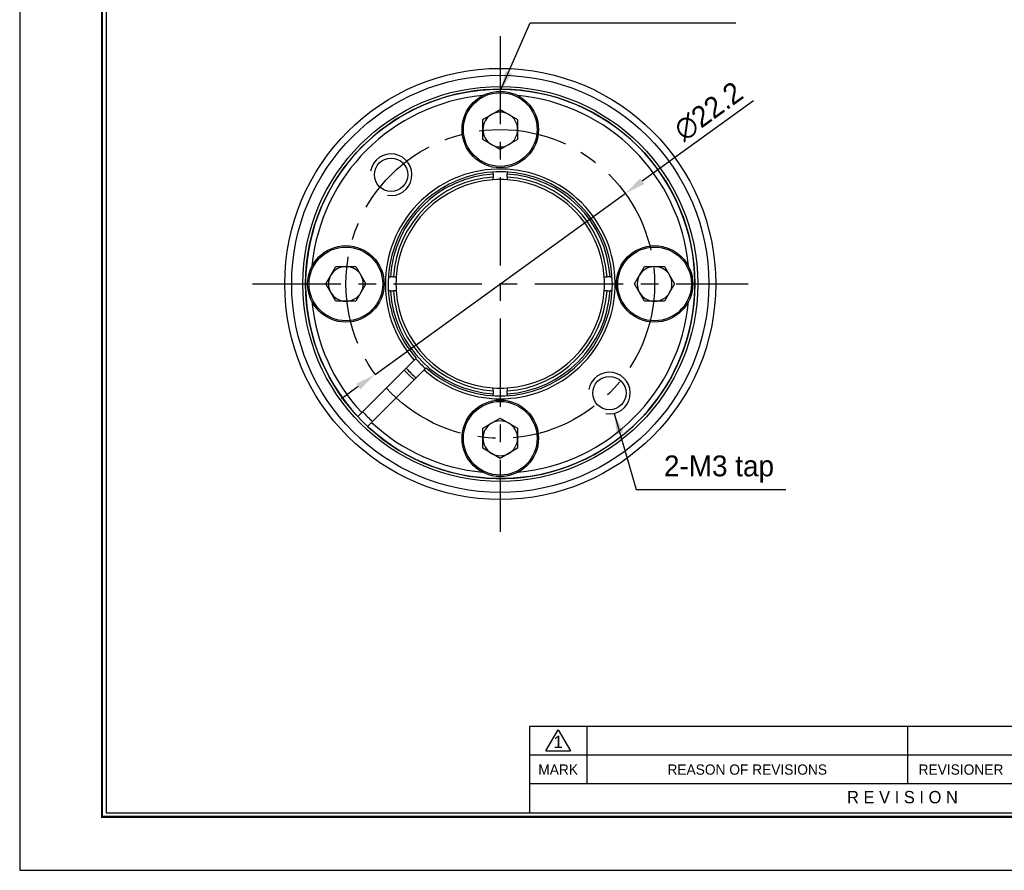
# Model space of a CAD drawing. Header units: millimetres. Extents: x 0 to 176, y 0 to 124.
# Tile 1 of 6: x 0 to 71, y 0 to 61. Entities that reach past the tile are written whole.
import ezdxf
from ezdxf.enums import TextEntityAlignment as Align

# ---------------------------------------------------------------- set-up
doc = ezdxf.new("R2010")
doc.units = ezdxf.units.MM
doc.linetypes.add('CENTER', pattern=[50.8, 31.75, -6.35, 6.35, -6.35])
doc.layers.get('DEFPOINTS').update_dxf_attribs({"linetype": 'CONTINUOUS'})
for name, color, linetype in [('center', 1, 'CENTER'), ('L1', 7, 'CONTINUOUS'), ('OUTLINE', 7, 'CONTINUOUS'), ('thread', 5, 'CONTINUOUS')]:
    doc.layers.add(name, color=color, linetype=linetype)
doc.dimstyles.get("Standard").update_dxf_attribs({"dimtxt": 1.5, "dimasz": 1.5, "dimexe": 0.5, "dimexo": 0, "dimgap": 0.5, "dimtad": 1, "dimdec": 3, "dimzin": 11, "dimdsep": 46, "dimtxsty": 'Standard', "dimcen": 0, "dimclrd": 5, "dimclre": 5, "dimclrt": 3, "dimadec": 0, "dimazin": 0, "dimtfac": 0.6, "dimtdec": 3, "dimtmove": 0, "dimatfit": 3, "dimfxl": 0, "dimtolj": 1, "dimtzin": 11, "dimarcsym": 0})

# ---------------------------------------------------------------- blocks, each defined once
blk = doc.blocks.new('표제란')
at = {"layer": 'L1', "color": 0}
for p, q in [((0, 210), (0, 0)), ((0, 0), (297, 0))]:
    blk.add_line(p, q, dxfattribs=at)
at = {"layer": 'L1'}
for p, q in [((160, 17.5), (62, 17.5)), ((62, 17.5), (62, 7)), ((64, 14.51), (65.5, 17.1)), ((65.5, 17.1), (67, 14.51)), ((69, 17.5), (69, 10.5)), ((108, 17.5), (108, 10.5)), ((64, 14.51), (67, 14.51)), ((147, 14), (62, 14)), ((147, 10.5), (62, 10.5))]:
    blk.add_line(p, q, dxfattribs=at)
at = {"layer": 'L1', "const_width": 0.25}
blk.add_lwpolyline([(290.5, 6.5), (290.5, 203.5), (10, 203.5), (10, 6.5)], close=True, dxfattribs=at)
at = {"layer": 'L1'}
blk.add_lwpolyline([(290, 7), (290, 203), (10.5, 203), (10.5, 7)], close=True, dxfattribs=at)
for s, height, p in [('1', 1.5, (65.5, 15.61)), ('MARK', 1.25, (65.5, 12.25)), ('REASON OF REVISIONS', 1.25, (88.5, 12.25)), ('REVISIONER', 1.25, (114.5, 12.25)), ('R E V I S I O N', 1.5, (107.38, 8.9))]:
    blk.add_text(s, height=height, dxfattribs=at).set_placement(p, align=Align.MIDDLE_CENTER)
for tag, p in [('필렛', (179.25, 10.9)), ('모따기', (179.25, 8.3))]:
    blk.add_attdef(tag, text='', height=1.15, dxfattribs=at).set_placement(p, align=Align.MIDDLE_LEFT)
at = {"layer": 'OUTLINE', "ltscale": 0.5}
for tag, p, height in [('TITLE', (237.17, 24.41), 2.5), ('도번', (251.18, 15.64), 2.5), ('SCALE', (253.78, 9.55), 1.2), ('DATE', (277.02, 9.51), 1.2)]:
    blk.add_attdef(tag, p, '', height=height, dxfattribs=at)
blk = doc.blocks.new('*D10')
at = {"layer": 'DEFPOINTS', "color": 0}
for p in [(43.555, 48.665), (25.565, 35.658)]:
    blk.add_point(p, dxfattribs=at)
at = {"layer": 'OUTLINE', "color": 5, "lineweight": -2}
for p, q in [((52.775, 55.332), (44.771, 49.544)), ((25.565, 35.658), (43.555, 48.665)), ((24.35, 34.779), (23.134, 33.9))]:
    blk.add_line(p, q, dxfattribs=at)
at = {"layer": 'OUTLINE', "color": 5}
for points in [[(44.624, 49.747), (44.917, 49.342), (43.555, 48.665)], [(24.203, 34.981), (24.496, 34.576), (25.565, 35.658)]]:
    blk.add_solid(points, dxfattribs=at)
at = {"layer": 'OUTLINE', "color": 3, "insert": (49.545, 54.563), "char_height": 1.5, "attachment_point": 5, "rotation": 35.86883}
blk.add_mtext('\\A1;∅22.2', dxfattribs=at)

msp = doc.modelspace()

# ---------------------------------------------------------------- linework, layer by layer
at = {"layer": 'center', "ltscale": 0.2}
for p, q in [((34.5601, 59.9863), (34.5601, 24.3367)), ((16.7353, 42.1615), (52.3849, 42.1615))]:
    msp.add_line(p, q, dxfattribs=at)
msp.add_circle((34.5601, 42.1615), 11.1, dxfattribs=at)
at = {"layer": 'OUTLINE'}
for p, q in [((33.3101, 53.9832), (34.5601, 54.7049)), ((34.5601, 54.7049), (35.8101, 53.9832)), ((33.3101, 52.5398), (33.3101, 53.9832)), ((35.8101, 53.9832), (35.8101, 52.5398)), ((34.5601, 51.8181), (33.3101, 52.5398)), ((35.8101, 52.5398), (34.5601, 51.8181)), ((34.0601, 50.064), (34.0601, 49.8452)), ((35.0601, 49.8452), (35.0601, 50.064)), ((22.0167, 42.1615), (22.7384, 43.4115)), ((22.7384, 43.4115), (24.1818, 43.4115)), ((24.1818, 43.4115), (24.9035, 42.1615)), ((44.2167, 42.1615), (44.9384, 43.4115)), ((44.9384, 43.4115), (46.3818, 43.4115)), ((46.3818, 43.4115), (47.1035, 42.1615)), ((26.8764, 42.6615), (26.6576, 42.6615)), ((42.4625, 42.6615), (42.2438, 42.6615)), ((22.7384, 40.9115), (22.0167, 42.1615)), ((24.9035, 42.1615), (24.1818, 40.9115)), ((44.9384, 40.9115), (44.2167, 42.1615)), ((47.1035, 42.1615), (46.3818, 40.9115)), ((26.6576, 41.6615), (26.8764, 41.6615)), ((42.2438, 41.6615), (42.4625, 41.6615)), ((24.1818, 40.9115), (22.7384, 40.9115)), ((46.3818, 40.9115), (44.9384, 40.9115)), ((28.3754, 36.6839), (24.5973, 32.9059)), ((25.3044, 32.1988), (29.0825, 35.9768)), ((34.0601, 34.4778), (34.0601, 34.2591)), ((35.0601, 34.2591), (35.0601, 34.4778)), ((33.3101, 31.7832), (34.5601, 32.5049)), ((34.5601, 32.5049), (35.8101, 31.7832)), ((33.3101, 30.3398), (33.3101, 31.7832)), ((35.8101, 31.7832), (35.8101, 30.3398)), ((34.5601, 29.6181), (33.3101, 30.3398)), ((35.8101, 30.3398), (34.5601, 29.6181))]:
    msp.add_line(p, q, dxfattribs=at)
at = {"layer": 'OUTLINE', "flags": 128}
msp.add_lwpolyline([(28.3613, 35.2556), (27.9982, 35.5996), (27.6542, 35.9627)], dxfattribs=at)
at = {"layer": 'OUTLINE'}
for centre, radius in [((34.5601, 42.1615), 15.4998), ((34.5601, 42.1615), 14.9998), ((34.5601, 42.1615), 14.1999), ((34.5601, 42.1615), 13.9999), ((34.5601, 53.2615), 2.75), ((34.5601, 53.2615), 2.65), ((26.7112, 50.0104), 1.2), ((23.4601, 42.1615), 2.75), ((23.4601, 42.1615), 2.65), ((45.6601, 42.1615), 2.75), ((45.6601, 42.1615), 2.65), ((42.409, 34.3126), 1.2), ((34.5601, 31.0615), 2.75), ((34.5601, 31.0615), 2.65)]:
    msp.add_circle(centre, radius, dxfattribs=at)
for centre, radius, start, end in [((34.5601, 42.1615), 13.9986, 227.046918, 222.953082), ((34.5601, 42.1615), 13.5986, 95.358499, 174.641501), ((34.5601, 42.1615), 13.5986, 5.358499, 84.641501), ((34.5601, 53.2615), 1.25, 120, 180), ((34.5601, 53.2615), 1.25, 60, 120), ((34.5601, 53.2615), 1.25, 0, 60), ((34.5601, 53.2615), 1.25, 180, 240), ((34.5601, 53.2615), 1.25, 300, 0), ((34.5601, 53.2615), 1.25, 240, 300), ((34.5601, 42.1615), 8.2616, 228.469723, 221.530277), ((34.5601, 42.1615), 8.0616, 228.553643, 180), ((34.5601, 42.1615), 7.9183, 93.620364, 176.379636), ((34.5601, 42.1615), 7.6999, 93.723162, 176.276838), ((34.5601, 42.1615), 7.4999, 93.822592, 176.177408), ((34.5601, 42.1615), 7.4999, 86.177408, 93.822592), ((34.5601, 42.1615), 7.9183, 3.620364, 86.379636), ((34.5601, 42.1615), 7.6999, 3.723162, 86.276838), ((34.5601, 42.1615), 7.4999, 3.822592, 86.177408), ((23.4601, 42.1615), 1.25, 90, 150), ((23.4601, 42.1615), 1.25, 30, 90), ((45.6601, 42.1615), 1.25, 90, 150), ((45.6601, 42.1615), 1.25, 30, 90), ((23.4601, 42.1615), 1.25, 150, 210), ((23.4601, 42.1615), 1.25, 330, 30), ((34.5601, 42.1615), 7.4999, 176.177408, 183.822592), ((34.5601, 42.1615), 7.4999, 356.177408, 3.822592), ((45.6601, 42.1615), 1.25, 150, 210), ((45.6601, 42.1615), 1.25, 330, 30), ((34.5601, 42.1615), 8.0616, 180, 221.443605), ((23.4601, 42.1615), 1.25, 210, 270), ((23.4601, 42.1615), 1.25, 270, 330), ((34.5601, 42.1615), 7.9183, 183.620364, 266.379636), ((34.5601, 42.1615), 7.6999, 183.723162, 266.276838), ((34.5601, 42.1615), 7.4999, 183.822592, 266.177408), ((34.5601, 42.1615), 7.9183, 273.620364, 356.379636), ((34.5601, 42.1615), 7.6999, 273.723162, 356.276838), ((34.5601, 42.1615), 7.4999, 273.822592, 356.177408), ((45.6601, 42.1615), 1.25, 210, 270), ((45.6601, 42.1615), 1.25, 270, 330), ((34.5601, 42.1615), 13.5986, 185.358499, 222.892852), ((34.5601, 42.1615), 13.5986, 275.358499, 354.641501), ((34.5601, 42.1615), 8.1173, 221.468539, 228.531461), ((34.5601, 42.1615), 9.0799, 221.843318, 228.156682), ((34.5601, 42.1615), 7.4999, 266.177408, 273.822592), ((34.5601, 42.1615), 13.4999, 222.877427, 227.122573), ((34.5601, 42.1615), 13.5986, 227.107148, 264.641501), ((34.5601, 31.0615), 1.25, 120, 180), ((34.5601, 31.0615), 1.25, 60, 120), ((34.5601, 31.0615), 1.25, 0, 60), ((34.5601, 31.0615), 1.25, 180, 240), ((34.5601, 31.0615), 1.25, 300, 0), ((34.5601, 31.0615), 1.25, 240, 300)]:
    msp.add_arc(centre, radius, start, end, dxfattribs=at)
for points, knots in [([(34.0601, 50.064), (34.0601, 50.0823), (34.0601, 50.123), (34.0601, 50.1686), (34.0601, 50.1881), (34.0601, 50.1922)], [0, 0, 0, 0, 0.3946729, 0.8746301, 1, 1, 1, 1]), ([(34.0601, 49.6447), (34.0601, 49.6447), (34.0601, 49.6666), (34.0601, 49.7407), (34.0601, 49.793), (34.0601, 49.8452)], [0, 0, 0, 0, 0.5, 0.5, 1, 1, 1, 1]), ([(35.0601, 50.1915), (35.0601, 50.1808), (35.0601, 50.1532), (35.0601, 50.1067), (35.0601, 50.0741), (35.0601, 50.064)], [0, 0, 0, 0, 0.2994838, 0.7806933, 1, 1, 1, 1]), ([(35.0601, 49.8452), (35.0601, 49.7924), (35.0601, 49.7406), (35.0601, 49.6666), (35.0601, 49.6447), (35.0601, 49.6447)], [0, 0, 0, 0, 0.5, 0.5, 1, 1, 1, 1]), ([(26.5309, 42.6615), (26.5442, 42.6615), (26.5753, 42.6615), (26.6217, 42.6615), (26.6509, 42.6615), (26.6576, 42.6615)], [0, 0, 0, 0, 0.3662675, 0.8530729, 1, 1, 1, 1]), ([(26.8764, 42.6615), (26.9286, 42.6615), (26.9806, 42.6615), (27.0553, 42.6615), (27.0768, 42.6615), (27.0768, 42.6615)], [0, 0, 0, 0, 0.5, 0.5, 1, 1, 1, 1]), ([(42.0433, 42.6615), (42.0433, 42.6615), (42.0651, 42.6615), (42.1389, 42.6615), (42.1914, 42.6615), (42.2438, 42.6615)], [0, 0, 0, 0, 0.5, 0.5, 1, 1, 1, 1]), ([(42.4625, 42.6615), (42.4662, 42.6615), (42.4924, 42.6615), (42.5409, 42.6615), (42.5768, 42.6615), (42.5945, 42.6615)], [0, 0, 0, 0, 0.07741894, 0.54681183, 1, 1, 1, 1]), ([(26.6576, 41.6615), (26.6426, 41.6615), (26.6052, 41.6615), (26.5535, 41.6615), (26.5264, 41.6615), (26.5152, 41.6615)], [0, 0, 0, 0, 0.2818175, 0.7030196, 1, 1, 1, 1]), ([(27.0768, 41.6615), (27.0768, 41.6615), (27.055, 41.6615), (26.981, 41.6615), (26.9292, 41.6615), (26.8764, 41.6615)], [0, 0, 0, 0, 0.5, 0.5, 1, 1, 1, 1]), ([(42.2438, 41.6615), (42.1916, 41.6615), (42.1392, 41.6615), (42.0648, 41.6615), (42.0433, 41.6615), (42.0433, 41.6615)], [0, 0, 0, 0, 0.5, 0.5, 1, 1, 1, 1]), ([(42.5931, 41.6615), (42.5878, 41.6615), (42.567, 41.6615), (42.5204, 41.6615), (42.4803, 41.6615), (42.4625, 41.6615)], [0, 0, 0, 0, 0.1594967, 0.6270063, 1, 1, 1, 1]), ([(28.3754, 36.6839), (28.415, 36.7235), (28.4539, 36.7624), (28.5066, 36.8151), (28.5202, 36.8288), (28.5164, 36.825)], [0, 0, 0, 0, 0.5, 0.5, 1, 1, 1, 1]), ([(29.2235, 36.1179), (29.2274, 36.1217), (29.2137, 36.108), (29.161, 36.0553), (29.1221, 36.0164), (29.0825, 35.9768)], [0, 0, 0, 0, 0.5, 0.5, 1, 1, 1, 1]), ([(34.0601, 34.4778), (34.0601, 34.53), (34.0601, 34.5825), (34.0601, 34.6567), (34.0601, 34.6783), (34.0601, 34.6783)], [0, 0, 0, 0, 0.5, 0.5, 1, 1, 1, 1]), ([(34.0601, 34.1233), (34.0601, 34.1296), (34.0601, 34.1511), (34.0601, 34.1995), (34.0601, 34.2405), (34.0601, 34.2591)], [0, 0, 0, 0, 0.1843097, 0.6291589, 1, 1, 1, 1]), ([(35.0601, 34.6783), (35.0601, 34.6783), (35.0601, 34.6565), (35.0601, 34.5827), (35.0601, 34.5304), (35.0601, 34.4778)], [0, 0, 0, 0, 0.5, 0.5, 1, 1, 1, 1]), ([(35.0601, 34.2591), (35.0601, 34.2545), (35.0601, 34.2275), (35.0601, 34.1792), (35.0601, 34.1374), (35.0601, 34.1219), (35.0601, 34.1211)], [0, 0, 0, 0, 0.0892313, 0.5334508, 0.9775285, 1, 1, 1, 1]), ([(24.3143, 32.6229), (24.3143, 32.6229), (24.3451, 32.6536), (24.4496, 32.7581), (24.5235, 32.832), (24.5973, 32.9059)], [0, 0, 0, 0, 0.5, 0.5, 1, 1, 1, 1]), ([(25.3044, 32.1988), (25.2307, 32.125), (25.1573, 32.0516), (25.0516, 31.9459), (25.0214, 31.9158), (25.0214, 31.9158)], [0, 0, 0, 0, 0.5, 0.5, 1, 1, 1, 1])]:
    msp.add_open_spline(points, degree=3, knots=knots, dxfattribs=at)
at = {"layer": 'thread'}
for centre in [(26.7112, 50.0104), (42.409, 34.3126)]:
    msp.add_arc(centre, 1.5, 260, 170, dxfattribs=at)

# ---------------------------------------------------------------- block references
at = {"layer": 'OUTLINE', "xscale": 0.591224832, "yscale": 0.591224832, "zscale": 0.591224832}
msp.add_blockref('표제란', (0, 0), dxfattribs=at)

# ---------------------------------------------------------------- texts
at = {"layer": 'OUTLINE', "color": 3, "insert": (46.3354, 27.8736), "char_height": 1.5, "attachment_point": 7}
msp.add_mtext('\\A1;2-M3 tap', dxfattribs=at)

# ---------------------------------------------------------------- dimensions: what is measured, and where the dimension line sits
at = {"layer": 'OUTLINE'}
dim = msp.add_diameter_dim_2p(p1=(25.5651, 35.6577), p2=(43.5551, 48.6653), dimstyle='Standard', dxfattribs=at)
dim.commit()
dim.dimension.update_dxf_attribs({"geometry": '*D10', "text_midpoint": (50.2889, 53.5342), "dimtype": 163})

# ---------------------------------------------------------------- leaders
at = {"layer": 'OUTLINE', "annotation_type": 0, "has_hookline": 1, "hookline_direction": 0}
for points, text_width in [([(34.5601, 56.0115), (36.7151, 60.922), (38.2151, 60.922)], 12.7889), ([(42.7651, 32.8555), (44.3354, 27.3736), (45.8354, 27.3736)], 8.7563)]:
    msp.add_leader(points, dimstyle='Standard', dxfattribs=dict(at, text_width=text_width))

doc.saveas('drawing.dxf')
